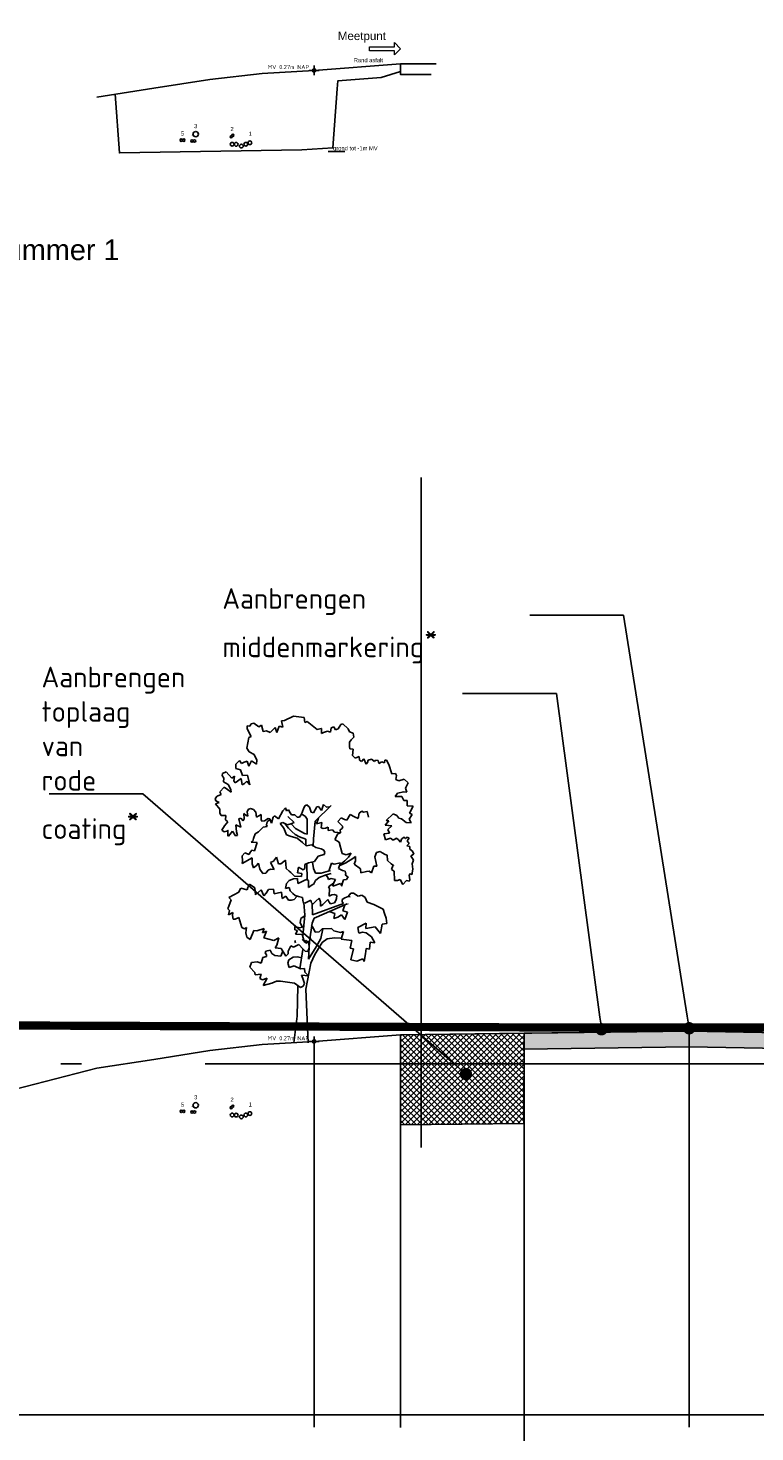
# Model space of a CAD drawing. Extents: x 102676 to 106538, y 417474 to 420545.
# Tile 52 of 112: x 104356 to 104365, y 418394 to 418411. Entities that reach past the tile are written whole.
import ezdxf
from ezdxf import colors
from ezdxf.entities.mleader import LeaderData, LeaderLine
from ezdxf.enums import TextEntityAlignment as Align
from ezdxf.lldxf.tags import DXFTag
from ezdxf.math import Vec2, Vec3

# ---------------------------------------------------------------- set-up
doc = ezdxf.new("R2010")
doc.units = 0
for name, pattern in [('AL-NAP_LIJN', [15.25, 12, -1.5, 0.25, -1.5]), ('DGN Style 2', [10.029034, 6.01742, -4.011614]), ('DGN Style 3', [14.040647, 10.029034, -4.011614])]:
    doc.linetypes.add(name, pattern=pattern)
doc.layers.get('0').update_dxf_attribs({"lineweight": 25})
for name, color, linetype, lineweight in [('00-Aslijn', 5, 'DGN Style 3', 25), ('00_ARCEER1', 1, 'Continuous', 25), ('B-WE-GW-GRONDWERKLIJN_KRUIN-G', 90, 'Continuous', 25), ('B-WE-KL-DATA-G', 90, 'KL-DATA-N', 25), ('N-WE-GW-CUNET-WERK-A', 92, 'Continuous', 25), ('N-WE-VH-VERHARDING_ASFALT-GD', 252, 'Continuous', 25), ('X-XX-AL-NAP-G', 7, 'AL-NAP_LIJN', 25), ('X-XX-AL-PROFIELBALK-G', 7, 'Continuous', 25), ('X-XX-AL-VERWIJZING_DOORSNEDE-M_OUD', 7, 'Continuous', 25)]:
    doc.layers.add(name, color=color, linetype=linetype, lineweight=lineweight)
doc.layers.add('00_HULP', color=252, linetype='Continuous', lineweight=25, plot=False)
doc.styles.add('NLCS-ISO-ANNOTATIEF-T25', font='NLCS-ISO.ttf', dxfattribs={"height": 2.5})
doc.styles.get("Standard").update_dxf_attribs({"font": 'arial.ttf'})
tags = doc.linetypes.add('KL-DATA-N', pattern='A,4,-1,[101,NLCS.shx,S=0.5,R=0,X=0,Y=0],-1,4,-1,["D",Standard,S=1,R=0,X=-0.25,Y=-0.5],-1.5', length=12.5).pattern_tags.tags
tags[18] = DXFTag(74, 10)

# ---------------------------------------------------------------- blocks, each defined once
blk = doc.blocks.new('*U56')
at = {"color": 0, "linetype": 'ByBlock', "flags": 128}
blk.add_lwpolyline([(0, 0), (10, 0)], dxfattribs=at)
at = {"linetype": 'Continuous'}
blk.add_attdef('NAP', text='', height=2.5, dxfattribs=at).set_placement((3, 0), align=Align.BOTTOM_RIGHT)
blk = doc.blocks.new('GLASVEZEL')
at = {"color": 0, "linetype": 'ByBlock'}
blk.add_circle((0, -0.5), 0.5, dxfattribs=at)
blk = doc.blocks.new('ID')
at = {"color": 0, "linetype": 'ByBlock'}
blk.add_attdef('ID', text='', height=50, dxfattribs=at).set_placement((0, 25), align=Align.BOTTOM_CENTER)
blk = doc.blocks.new('*U55')
at = {"color": 1, "linetype": 'Continuous', "lineweight": 0, "ltscale": 20, "const_width": 0.4, "flags": 128}
blk.add_lwpolyline([(0, -372), (0, 250)], dxfattribs=at)
at = {"layer": '00_ARCEER1', "linetype": 'Continuous', "lineweight": 0, "ltscale": 20, "flags": 128}
blk.add_lwpolyline([(-75, 25), (-75, 75), (-75, 75), (0, 0), (0, 0), (-75, -75), (-75, -75), (-75, -25), (-375, -25), (-375, 25)], close=True, dxfattribs=at)
at = {"linetype": 'Continuous', "lineweight": 0, "ltscale": 20, "insert": (-760, 205), "char_height": 100, "attachment_point": 1}
blk.add_mtext_dynamic_manual_height_columns('{\\C1;Meetpunt}', width=727.09, gutter_width=1250, heights=[0], dxfattribs=at)
blk = doc.blocks.new('*U77')
at = {"linetype": 'Continuous', "flags": 128}
for points in [[(-3, 0), (3, 0)], [(0, -3), (0, 3)]]:
    blk.add_lwpolyline(points, dxfattribs=at)
at = {"linetype": 'Continuous', "const_width": 1, "flags": 128}
for points in [[(-0.5, 0, 0.414214), (0, -0.5)], [(0.5, 0, 0.414214), (0, 0.5)]]:
    blk.add_lwpolyline(points, format="xyb", dxfattribs=at)
at = {"linetype": 'Continuous'}
blk.add_circle((0, 0), 1, dxfattribs=at)
at = {"linetype": 'Continuous', "style": 'NLCS-ISO-ANNOTATIEF-T25'}
blk.add_attdef('MVNAP', text='', height=0.375, dxfattribs=at).set_placement((-3, 0), align=Align.BOTTOM_RIGHT)
blk = doc.blocks.new('E8')
at = {"color": 8}
for p, q in [((22.635, 25), (22.6, 24.999)), ((22.6, 24.999), (22.614, 24.923)), ((22.744, 25.055), (22.635, 25)), ((22.873, 25.037), (22.744, 25.055)), ((22.879, 24.979), (22.873, 25.037)), ((22.911, 24.99), (22.879, 24.979)), ((23.029, 24.891), (22.911, 24.99)), ((22.182, 24.938), (22.181, 24.902)), ((22.181, 24.902), (22.232, 24.808)), ((22.217, 24.934), (22.182, 24.938)), ((22.232, 24.962), (22.217, 24.934)), ((22.262, 24.968), (22.232, 24.962)), ((22.324, 24.924), (22.262, 24.968)), ((22.355, 24.944), (22.324, 24.924)), ((22.376, 24.87), (22.355, 24.944)), ((22.417, 24.875), (22.376, 24.87)), ((22.46, 24.856), (22.417, 24.875)), ((22.52, 24.917), (22.46, 24.856)), ((22.543, 24.858), (22.52, 24.917)), ((22.57, 24.935), (22.543, 24.858)), ((22.614, 24.923), (22.57, 24.935)), ((23.08, 24.906), (23.029, 24.891)), ((23.081, 24.904), (23.08, 24.906)), ((23.082, 24.845), (23.081, 24.904)), ((23.108, 24.857), (23.082, 24.845)), ((23.156, 24.874), (23.108, 24.857)), ((23.191, 24.86), (23.156, 24.874)), ((23.201, 24.914), (23.191, 24.86)), ((23.232, 24.924), (23.201, 24.914)), ((23.252, 24.89), (23.232, 24.924)), ((23.283, 24.9), (23.252, 24.89)), ((23.318, 24.952), (23.283, 24.9)), ((23.339, 24.962), (23.318, 24.952)), ((23.405, 24.899), (23.339, 24.962)), ((23.422, 24.865), (23.405, 24.899)), ((23.466, 24.847), (23.422, 24.865)), ((23.473, 24.8), (23.466, 24.847)), ((22.204, 24.797), (22.178, 24.667)), ((22.178, 24.667), (22.207, 24.624)), ((22.232, 24.808), (22.204, 24.797)), ((23.42, 24.687), (23.423, 24.738)), ((23.426, 24.657), (23.42, 24.687)), ((23.423, 24.738), (23.44, 24.767)), ((23.465, 24.654), (23.426, 24.657)), ((23.44, 24.767), (23.473, 24.8)), ((23.456, 24.576), (23.465, 24.654)), ((22.092, 24.516), (22.044, 24.473)), ((22.116, 24.482), (22.092, 24.516)), ((22.147, 24.499), (22.116, 24.482)), ((22.183, 24.508), (22.147, 24.499)), ((22.202, 24.45), (22.183, 24.508)), ((22.236, 24.515), (22.202, 24.45)), ((22.207, 24.624), (22.267, 24.59)), ((22.297, 24.473), (22.236, 24.515)), ((22.267, 24.59), (22.299, 24.521)), ((22.299, 24.521), (22.297, 24.473)), ((23.489, 24.545), (23.456, 24.576)), ((23.54, 24.564), (23.489, 24.545)), ((23.543, 24.522), (23.54, 24.564)), ((23.568, 24.507), (23.543, 24.522)), ((23.597, 24.539), (23.568, 24.507)), ((23.625, 24.472), (23.597, 24.539)), ((23.638, 24.493), (23.625, 24.472)), ((23.648, 24.522), (23.638, 24.493)), ((23.687, 24.532), (23.648, 24.522)), ((23.724, 24.506), (23.687, 24.532)), ((23.738, 24.521), (23.724, 24.506)), ((23.768, 24.517), (23.738, 24.521)), ((23.776, 24.48), (23.768, 24.517)), ((23.812, 24.501), (23.776, 24.48)), ((23.847, 24.488), (23.812, 24.501)), ((23.849, 24.521), (23.847, 24.488)), ((23.871, 24.523), (23.849, 24.521)), ((23.896, 24.467), (23.871, 24.523)), ((21.884, 24.36), (21.882, 24.334)), ((21.882, 24.334), (21.902, 24.305)), ((21.93, 24.38), (21.884, 24.36)), ((21.997, 24.302), (21.93, 24.38)), ((22.03, 24.327), (21.997, 24.302)), ((22.02, 24.273), (22.03, 24.327)), ((22.044, 24.473), (22.044, 24.419)), ((22.044, 24.419), (22.104, 24.405)), ((22.104, 24.405), (22.128, 24.334)), ((22.128, 24.334), (22.186, 24.339)), ((22.186, 24.339), (22.217, 24.222)), ((23.936, 24.355), (23.896, 24.467)), ((23.979, 24.362), (23.936, 24.355)), ((23.992, 24.335), (23.979, 24.362)), ((23.984, 24.286), (23.992, 24.335)), ((21.906, 24.193), (21.854, 24.136)), ((21.902, 24.305), (21.898, 24.259)), ((21.898, 24.259), (21.954, 24.225)), ((21.944, 24.167), (21.906, 24.193)), ((21.989, 24.135), (21.944, 24.167)), ((21.954, 24.225), (21.985, 24.168)), ((21.985, 24.168), (21.989, 24.135)), ((22.039, 24.246), (22.02, 24.273)), ((22.11, 24.301), (22.039, 24.246)), ((22.124, 24.221), (22.11, 24.301)), ((22.152, 24.237), (22.124, 24.221)), ((22.18, 24.266), (22.152, 24.237)), ((22.217, 24.222), (22.18, 24.266)), ((24.019, 24.271), (23.984, 24.286)), ((24.085, 24.292), (24.019, 24.271)), ((24.13, 24.245), (24.085, 24.292)), ((24.101, 24.181), (24.13, 24.245)), ((24.114, 24.135), (24.101, 24.181)), ((21.818, 24.086), (21.795, 24.057)), ((21.795, 24.057), (21.803, 24.028)), ((21.845, 24.008), (21.8, 23.991)), ((21.8, 23.991), (21.854, 23.929)), ((21.803, 24.028), (21.845, 24.008)), ((21.869, 24.104), (21.818, 24.086)), ((21.854, 24.136), (21.869, 24.104)), ((22.881, 23.969), (22.905, 23.982)), ((22.905, 23.982), (22.936, 23.953)), ((23.007, 23.782), (23.2, 23.974)), ((23.081, 23.91), (23.105, 23.985)), ((23.105, 23.985), (23.143, 23.954)), ((23.976, 24.082), (24.002, 24.122)), ((24.054, 24.082), (23.976, 24.082)), ((24.002, 24.122), (24.079, 24.136)), ((24.078, 24.033), (24.054, 24.082)), ((24.12, 24.035), (24.078, 24.033)), ((24.079, 24.136), (24.114, 24.135)), ((24.12, 23.969), (24.12, 24.035)), ((21.854, 23.929), (21.852, 23.878)), ((21.852, 23.878), (21.867, 23.85)), ((21.867, 23.85), (21.925, 23.851)), ((21.925, 23.851), (21.921, 23.797)), ((22.083, 23.81), (22.106, 23.818)), ((22.107, 23.712), (22.083, 23.81)), ((22.106, 23.818), (22.136, 23.787)), ((22.136, 23.787), (22.146, 23.81)), ((22.146, 23.81), (22.141, 23.875)), ((22.141, 23.875), (22.172, 23.85)), ((22.172, 23.85), (22.191, 23.842)), ((22.184, 23.897), (22.195, 23.926)), ((22.191, 23.842), (22.184, 23.897)), ((22.195, 23.926), (22.224, 23.935)), ((22.224, 23.935), (22.258, 23.923)), ((22.258, 23.923), (22.286, 23.89)), ((22.286, 23.89), (22.294, 23.833)), ((22.294, 23.833), (22.351, 23.862)), ((22.351, 23.862), (22.351, 23.802)), ((22.351, 23.802), (22.36, 23.784)), ((22.393, 23.786), (22.436, 23.817)), ((22.453, 23.8), (22.426, 23.775)), ((22.436, 23.817), (22.458, 23.812)), ((22.458, 23.812), (22.479, 23.759)), ((22.479, 23.759), (22.499, 23.83)), ((22.499, 23.83), (22.515, 23.847)), ((22.515, 23.847), (22.562, 23.812)), ((22.562, 23.812), (22.615, 23.908)), ((22.615, 23.908), (22.646, 23.946)), ((22.646, 23.946), (22.659, 23.909)), ((22.659, 23.909), (22.682, 23.921)), ((22.753, 23.765), (22.677, 23.841)), ((22.682, 23.921), (22.705, 23.885)), ((22.705, 23.885), (22.718, 23.861)), ((22.718, 23.861), (22.759, 23.861)), ((22.759, 23.861), (22.79, 23.83)), ((22.79, 23.83), (22.815, 23.832)), ((22.815, 23.832), (22.842, 23.868)), ((22.842, 23.868), (22.864, 23.931)), ((22.847, 23.864), (22.885, 23.844)), ((22.864, 23.931), (22.881, 23.969)), ((22.885, 23.844), (22.91, 23.806)), ((22.91, 23.806), (22.908, 23.627)), ((22.936, 23.953), (22.959, 23.893)), ((22.959, 23.893), (22.985, 23.884)), ((22.985, 23.884), (23.005, 23.919)), ((23.005, 23.919), (23.025, 23.957)), ((23.045, 23.819), (23.022, 23.751)), ((23.025, 23.957), (23.046, 23.961)), ((23.046, 23.961), (23.081, 23.91)), ((23.143, 23.954), (23.18, 23.957)), ((23.281, 23.78), (23.322, 23.822)), ((23.322, 23.822), (23.362, 23.805)), ((23.362, 23.805), (23.391, 23.794)), ((23.391, 23.794), (23.43, 23.862)), ((23.43, 23.862), (23.481, 23.836)), ((23.481, 23.836), (23.525, 23.816)), ((23.525, 23.816), (23.54, 23.881)), ((23.54, 23.881), (23.57, 23.903)), ((23.57, 23.903), (23.593, 23.893)), ((23.593, 23.893), (23.634, 23.901)), ((23.634, 23.901), (23.651, 23.833)), ((23.865, 23.791), (23.951, 23.873)), ((23.951, 23.873), (23.951, 23.873)), ((23.951, 23.873), (23.993, 23.852)), ((23.993, 23.852), (24.019, 23.82)), ((24.019, 23.82), (24.052, 23.811)), ((24.052, 23.811), (24.106, 23.765)), ((24.192, 23.965), (24.12, 23.969)), ((24.142, 23.807), (24.179, 23.863)), ((24.167, 23.762), (24.142, 23.807)), ((24.147, 23.879), (24.192, 23.965)), ((24.18, 23.862), (24.147, 23.879)), ((24.179, 23.863), (24.18, 23.862)), ((21.91, 23.725), (21.878, 23.672)), ((21.878, 23.672), (21.906, 23.652)), ((21.906, 23.652), (21.935, 23.662)), ((21.948, 23.775), (21.91, 23.725)), ((21.921, 23.797), (21.948, 23.775)), ((21.935, 23.662), (21.951, 23.671)), ((21.95, 23.672), (21.948, 23.606)), ((21.951, 23.671), (21.95, 23.672)), ((21.958, 23.603), (22.005, 23.662)), ((22.005, 23.662), (22.041, 23.607)), ((22.055, 23.652), (22.045, 23.739)), ((22.045, 23.739), (22.107, 23.712)), ((22.064, 23.609), (22.055, 23.652)), ((22.319, 23.652), (22.279, 23.628)), ((22.334, 23.667), (22.319, 23.652)), ((22.375, 23.711), (22.334, 23.667)), ((22.36, 23.784), (22.393, 23.786)), ((22.424, 23.719), (22.375, 23.711)), ((22.426, 23.775), (22.419, 23.74)), ((22.419, 23.74), (22.424, 23.719)), ((22.582, 23.755), (22.616, 23.768)), ((22.625, 23.699), (22.582, 23.755)), ((22.616, 23.768), (22.67, 23.737)), ((22.66, 23.618), (22.625, 23.699)), ((22.638, 23.753), (22.682, 23.699)), ((22.67, 23.737), (22.712, 23.749)), ((22.682, 23.699), (22.723, 23.656)), ((22.712, 23.749), (22.753, 23.765)), ((22.767, 23.692), (22.715, 23.75)), ((22.723, 23.656), (22.766, 23.622)), ((22.876, 23.633), (22.767, 23.692)), ((22.908, 23.627), (22.876, 23.633)), ((22.986, 23.568), (23.007, 23.782)), ((23.022, 23.751), (23.088, 23.768)), ((23.088, 23.768), (23.078, 23.704)), ((23.078, 23.704), (23.078, 23.702)), ((23.078, 23.702), (23.103, 23.694)), ((23.103, 23.694), (23.13, 23.697)), ((23.13, 23.697), (23.163, 23.711)), ((23.163, 23.711), (23.165, 23.668)), ((23.165, 23.668), (23.217, 23.679)), ((23.217, 23.679), (23.239, 23.651)), ((23.239, 23.651), (23.282, 23.646)), ((23.303, 23.754), (23.281, 23.78)), ((23.282, 23.646), (23.312, 23.642)), ((23.282, 23.629), (23.312, 23.642)), ((23.339, 23.72), (23.303, 23.754)), ((23.308, 23.676), (23.334, 23.694)), ((23.312, 23.642), (23.308, 23.676)), ((23.334, 23.694), (23.339, 23.72)), ((23.838, 23.628), (23.906, 23.639)), ((23.855, 23.735), (23.896, 23.786)), ((23.933, 23.727), (23.855, 23.735)), ((23.896, 23.786), (23.865, 23.791)), ((23.884, 23.683), (23.933, 23.727)), ((23.906, 23.639), (23.884, 23.683)), ((24.106, 23.765), (24.167, 23.762)), ((21.948, 23.606), (21.958, 23.603)), ((22.041, 23.607), (22.064, 23.609)), ((22.252, 23.54), (22.232, 23.527)), ((22.232, 23.527), (22.305, 23.525)), ((22.26, 23.573), (22.252, 23.54)), ((22.279, 23.628), (22.26, 23.573)), ((22.305, 23.525), (22.272, 23.425)), ((22.717, 23.597), (22.66, 23.618)), ((22.788, 23.575), (22.717, 23.597)), ((22.766, 23.622), (22.818, 23.593)), ((22.788, 23.575), (22.853, 23.523)), ((22.817, 23.594), (22.895, 23.565)), ((22.853, 23.523), (22.899, 23.484)), ((22.895, 23.565), (22.895, 23.491)), ((22.899, 23.484), (22.965, 23.495)), ((22.965, 23.495), (23.015, 23.462)), ((22.983, 23.477), (22.986, 23.568)), ((23.077, 23.448), (23.015, 23.462)), ((23.244, 23.562), (23.282, 23.629)), ((23.296, 23.527), (23.244, 23.562)), ((23.332, 23.392), (23.296, 23.527)), ((23.856, 23.556), (23.838, 23.628)), ((23.916, 23.577), (23.856, 23.556)), ((23.949, 23.554), (23.916, 23.577)), ((23.992, 23.576), (23.949, 23.554)), ((24.013, 23.555), (23.992, 23.576)), ((24.037, 23.53), (24.013, 23.555)), ((24.05, 23.564), (24.037, 23.53)), ((24.08, 23.59), (24.05, 23.564)), ((24.1, 23.571), (24.08, 23.59)), ((24.118, 23.588), (24.1, 23.571)), ((24.117, 23.486), (24.143, 23.512)), ((24.151, 23.478), (24.117, 23.486)), ((24.145, 23.576), (24.118, 23.588)), ((24.119, 23.543), (24.145, 23.576)), ((24.143, 23.512), (24.119, 23.543)), ((24.152, 23.442), (24.151, 23.478)), ((22.156, 23.399), (22.123, 23.362)), ((22.123, 23.362), (22.125, 23.301)), ((22.123, 23.27), (22.245, 23.34)), ((22.125, 23.301), (22.123, 23.27)), ((22.206, 23.378), (22.156, 23.399)), ((22.214, 23.4), (22.206, 23.378)), ((22.24, 23.431), (22.214, 23.4)), ((22.272, 23.425), (22.24, 23.431)), ((22.245, 23.34), (22.242, 23.265)), ((22.465, 23.284), (22.501, 23.297)), ((22.501, 23.297), (22.538, 23.347)), ((22.538, 23.347), (22.562, 23.266)), ((22.59, 23.268), (22.628, 23.295)), ((22.628, 23.295), (22.646, 23.31)), ((22.628, 23.295), (22.628, 23.295)), ((22.646, 23.31), (22.655, 23.214)), ((22.927, 23.277), (23, 23.295)), ((23, 23.295), (23.044, 23.357)), ((23.044, 23.357), (23.116, 23.38)), ((23.109, 23.432), (23.077, 23.448)), ((23.123, 23.405), (23.109, 23.432)), ((23.116, 23.38), (23.123, 23.405)), ((23.304, 23.255), (23.366, 23.304)), ((23.381, 23.375), (23.332, 23.392)), ((23.366, 23.304), (23.411, 23.346)), ((23.376, 23.28), (23.462, 23.329)), ((23.442, 23.396), (23.381, 23.375)), ((23.411, 23.346), (23.442, 23.396)), ((23.462, 23.329), (23.494, 23.356)), ((23.496, 23.302), (23.478, 23.262)), ((23.494, 23.356), (23.496, 23.302)), ((23.727, 23.352), (23.75, 23.404)), ((23.751, 23.239), (23.727, 23.352)), ((23.75, 23.404), (23.792, 23.416)), ((23.792, 23.416), (23.819, 23.398)), ((23.819, 23.398), (23.855, 23.379)), ((23.855, 23.379), (23.878, 23.372)), ((23.878, 23.372), (23.88, 23.306)), ((23.88, 23.306), (23.927, 23.267)), ((24.184, 23.421), (24.152, 23.442)), ((24.163, 23.365), (24.201, 23.383)), ((24.198, 23.309), (24.163, 23.365)), ((24.179, 23.267), (24.198, 23.309)), ((24.201, 23.383), (24.184, 23.421)), ((22.242, 23.265), (22.259, 23.218)), ((22.259, 23.218), (22.29, 23.241)), ((22.29, 23.241), (22.32, 23.276)), ((22.32, 23.276), (22.335, 23.202)), ((22.335, 23.202), (22.371, 23.15)), ((22.371, 23.15), (22.407, 23.154)), ((22.407, 23.154), (22.437, 23.191)), ((22.437, 23.191), (22.464, 23.203)), ((22.464, 23.203), (22.511, 23.196)), ((22.511, 23.196), (22.465, 23.284)), ((22.562, 23.266), (22.59, 23.268)), ((22.655, 23.214), (22.657, 23.211)), ((22.657, 23.211), (22.692, 23.177)), ((22.692, 23.177), (22.712, 23.161)), ((22.712, 23.161), (22.755, 23.117)), ((22.792, 23.156), (22.806, 23.226)), ((22.845, 23.151), (22.792, 23.156)), ((22.806, 23.226), (22.861, 23.195)), ((22.84, 23.114), (22.845, 23.151)), ((22.861, 23.195), (22.879, 23.21)), ((22.879, 23.21), (22.883, 23.258)), ((22.883, 23.258), (22.927, 23.277)), ((22.904, 23.271), (22.908, 23.073)), ((22.986, 23.211), (22.974, 23.288)), ((23.01, 23.153), (22.986, 23.211)), ((23.079, 23.152), (23.01, 23.153)), ((23.141, 23.131), (23.054, 23.1)), ((23.192, 23.186), (23.079, 23.152)), ((23.158, 23.099), (23.139, 23.13)), ((23.201, 23.15), (23.141, 23.131)), ((23.17, 23.179), (23.205, 23.276)), ((23.205, 23.276), (23.238, 23.262)), ((23.238, 23.262), (23.313, 23.28)), ((23.313, 23.28), (23.288, 23.209)), ((23.288, 23.209), (23.336, 23.186)), ((23.296, 23.242), (23.376, 23.28)), ((23.336, 23.186), (23.371, 23.178)), ((23.379, 23.146), (23.37, 23.132)), ((23.37, 23.132), (23.406, 23.106)), ((23.371, 23.178), (23.379, 23.146)), ((23.478, 23.262), (23.553, 23.205)), ((23.553, 23.205), (23.557, 23.157)), ((23.557, 23.157), (23.628, 23.174)), ((23.628, 23.174), (23.659, 23.179)), ((23.659, 23.179), (23.688, 23.157)), ((23.688, 23.157), (23.717, 23.239)), ((23.717, 23.239), (23.751, 23.239)), ((23.927, 23.267), (23.955, 23.246)), ((23.945, 23.243), (23.93, 23.199)), ((23.93, 23.199), (23.962, 23.178)), ((23.954, 23.248), (23.945, 23.243)), ((23.955, 23.246), (23.954, 23.248)), ((23.962, 23.178), (23.965, 23.066)), ((24.145, 23.127), (24.159, 23.148)), ((24.153, 23.073), (24.145, 23.127)), ((24.159, 23.148), (24.175, 23.134)), ((24.175, 23.134), (24.189, 23.202)), ((24.189, 23.202), (24.179, 23.267)), ((22.108, 22.971), (22.086, 22.936)), ((22.183, 22.951), (22.108, 22.971)), ((22.19, 22.978), (22.183, 22.951)), ((22.213, 23.018), (22.19, 22.978)), ((22.277, 22.977), (22.213, 23.018)), ((22.282, 22.89), (22.277, 22.977)), ((22.351, 22.952), (22.282, 22.89)), ((22.385, 22.88), (22.351, 22.952)), ((22.443, 22.954), (22.412, 22.909)), ((22.5, 22.958), (22.443, 22.954)), ((22.511, 22.902), (22.5, 22.958)), ((22.66, 23.029), (22.647, 22.968)), ((22.647, 22.968), (22.693, 22.981)), ((22.691, 23.064), (22.66, 23.029)), ((22.744, 23.086), (22.691, 23.064)), ((22.693, 22.981), (22.705, 22.941)), ((22.794, 23.088), (22.744, 23.086)), ((22.755, 23.117), (22.84, 23.114)), ((22.795, 23.026), (22.794, 23.088)), ((22.824, 23.042), (22.795, 23.026)), ((22.873, 23.065), (22.824, 23.042)), ((22.873, 23.065), (22.903, 23.075)), ((22.903, 23.075), (22.924, 23.065)), ((22.924, 23.065), (22.927, 22.98)), ((22.927, 22.98), (22.968, 23.013)), ((22.968, 23.013), (22.999, 23.03)), ((23.011, 23.065), (22.988, 23.024)), ((23.054, 23.1), (23.011, 23.065)), ((23.169, 23.077), (23.158, 23.099)), ((23.167, 22.987), (23.227, 23.034)), ((23.18, 22.968), (23.167, 22.987)), ((23.199, 23.088), (23.169, 23.077)), ((23.177, 22.875), (23.18, 22.968)), ((23.253, 23.078), (23.199, 23.088)), ((23.218, 22.997), (23.227, 23.034)), ((23.313, 23.028), (23.218, 22.997)), ((23.227, 23.034), (23.253, 23.078)), ((23.33, 22.996), (23.313, 23.028)), ((23.334, 23.025), (23.33, 22.996)), ((23.351, 23.072), (23.334, 23.025)), ((23.385, 23.076), (23.351, 23.072)), ((23.406, 23.107), (23.385, 23.076)), ((23.965, 23.066), (24.002, 23.064)), ((24.002, 23.064), (24.036, 23.075)), ((24.036, 23.075), (24.069, 23.015)), ((24.069, 23.015), (24.112, 23.066)), ((24.112, 23.066), (24.143, 23.055)), ((24.143, 23.055), (24.153, 23.073)), ((21.989, 22.83), (21.947, 22.72)), ((22.083, 22.924), (21.961, 22.859)), ((21.961, 22.859), (21.989, 22.83)), ((22.086, 22.936), (22.083, 22.924)), ((22.412, 22.909), (22.385, 22.88)), ((22.6, 22.924), (22.511, 22.902)), ((22.607, 22.845), (22.6, 22.924)), ((22.653, 22.876), (22.607, 22.845)), ((22.683, 22.828), (22.653, 22.876)), ((22.721, 22.825), (22.683, 22.828)), ((22.705, 22.941), (22.736, 22.908)), ((22.721, 22.825), (22.752, 22.834)), ((22.736, 22.908), (22.765, 22.884)), ((22.752, 22.834), (22.786, 22.871)), ((22.765, 22.884), (22.803, 22.872)), ((22.803, 22.872), (22.851, 22.859)), ((22.851, 22.859), (22.857, 22.83)), ((22.857, 22.83), (22.859, 22.799)), ((22.859, 22.799), (22.882, 22.79)), ((22.868, 22.796), (22.883, 22.644)), ((22.882, 22.79), (22.913, 22.807)), ((22.913, 22.807), (22.953, 22.828)), ((22.953, 22.828), (22.963, 22.793)), ((22.963, 22.793), (22.978, 22.779)), ((22.974, 22.649), (22.968, 22.79)), ((23.35, 22.787), (22.974, 22.649)), ((22.978, 22.779), (23.013, 22.816)), ((22.993, 22.607), (23.393, 22.78)), ((23.013, 22.816), (23.053, 22.852)), ((23.053, 22.852), (23.069, 22.807)), ((23.069, 22.807), (23.069, 22.776)), ((23.1, 22.772), (23.142, 22.819)), ((23.142, 22.819), (23.161, 22.833)), ((23.161, 22.833), (23.177, 22.801)), ((23.206, 22.89), (23.177, 22.875)), ((23.177, 22.801), (23.193, 22.781)), ((23.193, 22.781), (23.239, 22.794)), ((23.241, 22.895), (23.206, 22.89)), ((23.239, 22.794), (23.257, 22.824)), ((23.268, 22.884), (23.241, 22.895)), ((23.257, 22.824), (23.264, 22.848)), ((23.264, 22.848), (23.268, 22.884)), ((23.334, 22.836), (23.333, 22.803)), ((23.366, 22.855), (23.334, 22.836)), ((23.335, 22.801), (23.35, 22.787)), ((23.404, 22.872), (23.366, 22.855)), ((23.404, 22.783), (23.403, 22.783)), ((23.404, 22.872), (23.436, 22.91)), ((23.429, 22.867), (23.404, 22.872)), ((23.436, 22.91), (23.469, 22.91)), ((23.469, 22.91), (23.525, 22.874)), ((23.525, 22.874), (23.569, 22.888)), ((23.569, 22.888), (23.611, 22.859)), ((23.611, 22.859), (23.634, 22.801)), ((23.634, 22.801), (23.715, 22.772)), ((21.947, 22.72), (21.97, 22.703)), ((21.97, 22.703), (21.959, 22.647)), ((21.959, 22.647), (22.009, 22.677)), ((22.009, 22.677), (22.006, 22.641)), ((22.006, 22.641), (22.015, 22.595)), ((22.036, 22.595), (22.082, 22.616)), ((22.082, 22.616), (22.12, 22.494)), ((22.832, 22.606), (22.859, 22.626)), ((22.883, 22.644), (22.858, 22.396)), ((22.859, 22.626), (22.88, 22.636)), ((23.069, 22.776), (23.071, 22.752)), ((23.071, 22.752), (23.1, 22.772)), ((23.243, 22.663), (23.188, 22.685)), ((23.233, 22.605), (23.243, 22.663)), ((23.281, 22.621), (23.233, 22.605)), ((23.323, 22.65), (23.281, 22.621)), ((23.366, 22.594), (23.323, 22.65)), ((23.367, 22.769), (23.339, 22.699)), ((23.339, 22.699), (23.399, 22.681)), ((23.399, 22.681), (23.366, 22.594)), ((23.772, 22.747), (23.715, 22.772)), ((23.829, 22.719), (23.772, 22.747)), ((23.847, 22.664), (23.829, 22.719)), ((23.867, 22.61), (23.847, 22.664)), ((23.874, 22.544), (23.867, 22.61)), ((22.015, 22.595), (22.036, 22.595)), ((22.12, 22.494), (22.15, 22.479)), ((22.15, 22.479), (22.176, 22.496)), ((22.176, 22.496), (22.167, 22.432)), ((22.219, 22.351), (22.262, 22.458)), ((22.262, 22.458), (22.299, 22.456)), ((22.299, 22.456), (22.39, 22.484)), ((22.39, 22.484), (22.368, 22.431)), ((22.368, 22.431), (22.415, 22.451)), ((22.415, 22.451), (22.384, 22.371)), ((22.39, 22.484), (22.39, 22.484)), ((22.76, 22.468), (22.758, 22.508)), ((22.758, 22.508), (22.812, 22.49)), ((22.793, 22.459), (22.76, 22.468)), ((22.769, 22.413), (22.793, 22.459)), ((22.812, 22.49), (22.854, 22.5)), ((22.826, 22.55), (22.832, 22.606)), ((22.854, 22.5), (22.826, 22.55)), ((22.938, 22.325), (22.97, 22.547)), ((22.981, 22.493), (22.963, 22.519)), ((22.97, 22.547), (22.993, 22.607)), ((23.005, 22.44), (22.981, 22.493)), ((23.054, 22.444), (23.005, 22.44)), ((23.089, 22.478), (23.054, 22.444)), ((23.097, 22.478), (23.073, 22.361)), ((23.203, 22.484), (23.089, 22.478)), ((23.232, 22.456), (23.203, 22.484)), ((23.312, 22.433), (23.232, 22.456)), ((23.351, 22.448), (23.312, 22.433)), ((23.351, 22.448), (23.322, 22.354)), ((23.521, 22.497), (23.622, 22.548)), ((23.533, 22.426), (23.521, 22.497)), ((23.581, 22.44), (23.533, 22.426)), ((23.625, 22.431), (23.581, 22.44)), ((23.622, 22.548), (23.619, 22.485)), ((23.619, 22.485), (23.733, 22.505)), ((23.733, 22.505), (23.795, 22.421)), ((23.795, 22.421), (23.818, 22.537)), ((23.818, 22.537), (23.874, 22.544)), ((22.167, 22.432), (22.167, 22.432)), ((22.167, 22.432), (22.178, 22.378)), ((22.178, 22.378), (22.219, 22.351)), ((22.384, 22.371), (22.505, 22.338)), ((22.505, 22.338), (22.568, 22.372)), ((22.541, 22.283), (22.521, 22.248)), ((22.568, 22.372), (22.541, 22.283)), ((22.678, 22.207), (22.713, 22.272)), ((22.713, 22.272), (22.742, 22.258)), ((22.742, 22.258), (22.81, 22.29)), ((22.767, 22.309), (22.758, 22.339)), ((22.848, 22.412), (22.769, 22.413)), ((22.81, 22.29), (22.856, 22.237)), ((22.872, 22.329), (22.848, 22.412)), ((22.874, 22.327), (22.848, 22.348)), ((22.895, 22.336), (22.872, 22.329)), ((22.872, 22.329), (22.872, 22.329)), ((22.903, 22.306), (22.874, 22.327)), ((22.928, 22.309), (22.895, 22.336)), ((22.921, 22.32), (22.903, 22.306)), ((22.959, 22.361), (22.921, 22.32)), ((22.926, 22.111), (22.938, 22.325)), ((22.932, 22.247), (22.928, 22.309)), ((23.003, 22.168), (23.09, 22.312)), ((23.073, 22.361), (23.02, 22.263)), ((23.09, 22.312), (23.151, 22.358)), ((23.151, 22.358), (23.241, 22.372)), ((23.241, 22.372), (23.326, 22.367)), ((23.322, 22.354), (23.451, 22.336)), ((23.451, 22.336), (23.428, 22.244)), ((23.687, 22.382), (23.625, 22.431)), ((23.662, 22.234), (23.672, 22.319)), ((23.672, 22.319), (23.73, 22.31)), ((23.73, 22.31), (23.687, 22.382)), ((22.374, 22.131), (22.354, 22.064)), ((22.417, 22.143), (22.374, 22.131)), ((22.407, 22.209), (22.399, 22.19)), ((22.399, 22.19), (22.417, 22.166)), ((22.463, 22.219), (22.407, 22.209)), ((22.417, 22.166), (22.417, 22.143)), ((22.481, 22.181), (22.463, 22.219)), ((22.519, 22.157), (22.481, 22.181)), ((22.589, 22.15), (22.519, 22.157)), ((22.521, 22.248), (22.595, 22.241)), ((22.614, 22.209), (22.589, 22.15)), ((22.595, 22.241), (22.652, 22.147)), ((22.652, 22.147), (22.678, 22.175)), ((22.676, 22.064), (22.689, 22.104)), ((22.678, 22.175), (22.678, 22.207)), ((22.689, 22.104), (22.738, 22.134)), ((22.738, 22.134), (22.792, 22.139)), ((22.792, 22.139), (22.844, 22.126)), ((22.855, 22.228), (22.821, 21.996)), ((22.856, 22.237), (22.887, 22.208)), ((22.887, 22.208), (22.916, 22.203)), ((22.916, 22.203), (22.932, 22.247)), ((23.02, 22.263), (22.926, 22.111)), ((22.955, 22.062), (23.003, 22.168)), ((23.428, 22.244), (23.471, 22.236)), ((23.471, 22.236), (23.436, 22.105)), ((23.436, 22.105), (23.511, 22.088)), ((23.511, 22.088), (23.582, 22.114)), ((23.582, 22.114), (23.6, 22.085)), ((23.6, 22.085), (23.616, 22.177)), ((23.616, 22.177), (23.622, 22.24)), ((23.622, 22.24), (23.662, 22.234)), ((22.234, 22.071), (22.217, 22.015)), ((22.217, 22.015), (22.277, 21.95)), ((22.304, 22.08), (22.234, 22.071)), ((22.277, 21.95), (22.278, 21.924)), ((22.278, 21.924), (22.352, 21.932)), ((22.354, 22.064), (22.304, 22.08)), ((22.352, 21.932), (22.336, 21.878)), ((22.693, 22.011), (22.676, 22.064)), ((22.751, 22.033), (22.693, 22.011)), ((22.827, 21.994), (22.751, 22.033)), ((22.877, 21.997), (22.827, 21.994)), ((22.882, 21.956), (22.877, 21.997)), ((22.924, 21.909), (22.882, 21.956)), ((22.894, 21.748), (22.955, 22.062)), ((23.6, 22.085), (23.6, 22.085)), ((22.336, 21.878), (22.37, 21.862)), ((22.37, 21.862), (22.426, 21.88)), ((22.426, 21.88), (22.378, 21.793)), ((22.378, 21.793), (22.482, 21.823)), ((22.482, 21.823), (22.537, 21.844)), ((22.537, 21.844), (22.585, 21.844)), ((22.585, 21.844), (22.757, 21.82)), ((22.757, 21.82), (22.827, 21.768)), ((22.796, 21.783), (22.79, 21.421)), ((22.827, 21.768), (22.862, 21.783)), ((22.857, 21.879), (22.84, 21.918)), ((22.84, 21.918), (22.924, 21.909)), ((22.876, 21.817), (22.857, 21.879)), ((22.862, 21.783), (22.876, 21.817)), ((22.921, 21.1), (22.894, 21.748)), ((22.79, 21.421), (22.747, 21.1))]:
    blk.add_line(p, q, dxfattribs=at)
blk = doc.blocks.new('_Dot')
at = {"color": 0, "linetype": 'ByBlock', "lineweight": -2}
blk.add_line((-0.5, 0), (-1, 0), dxfattribs=at)
at = {"color": 0, "linetype": 'ByBlock', "const_width": 0.5}
blk.add_lwpolyline([(-0.25, 0, 1), (0.25, 0, 1)], format="xyb", close=True, dxfattribs=at)

msp = doc.modelspace()

# ---------------------------------------------------------------- hatches: boundary and pattern name
at = {"layer": 'N-WE-GW-CUNET-WERK-A', "transparency": 33554687}
h = msp.add_hatch(dxfattribs=at)
h.set_pattern_fill('AGW-WERK_ONTGRAVEN_AANVULLEN-SO', color=256, scale=0.1, pattern_type=2)
h.set_pattern_definition([(135, (-3e-11, -91.01938), (-0.0353553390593, -0.0353553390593), []), (45, (-3e-11, -91.01938), (-0.0353553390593, 0.0353553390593), [])])
h.paths.add_polyline_path([(104360.5275, 418398.316), (104362.0211, 418398.3349), (104362.0208, 418397.2448), (104360.5275, 418397.2256)])
at = {"layer": 'N-WE-VH-VERHARDING_ASFALT-GD', "transparency": 33554687}
h = msp.add_hatch(color=256, dxfattribs=at)
h.dxf.hatch_style = 1
h.paths.add_polyline_path([(104362.0208, 418398.1449), (104362.0211, 418398.3349), (104364.022, 418398.3602), (104366.0217, 418398.3232), (104366.0215, 418398.1333), (104364.0206, 418398.1702)])

# ---------------------------------------------------------------- linework, layer by layer
at = {"color": 3, "ltscale": 20, "flags": 128}
msp.add_lwpolyline([(104356.8501, 418409.6705), (104357.5411, 418409.7791), (104358.2188, 418409.8856), (104358.8498, 418409.9573), (104359.4807, 418409.9956), (104360.5275, 418410.0756)], dxfattribs=at)
at = {"color": 251, "ltscale": 20}
msp.add_lwpolyline([(104360.8972, 418409.9452), (104360.5275, 418409.9452), (104360.5275, 418410.0756), (104360.9576, 418410.0756)], dxfattribs=at)
at = {"color": 251, "ltscale": 20, "flags": 128}
msp.add_lwpolyline([(104359.7587, 418409.7706), (104359.7587, 418409.7706), (104359.7661, 418409.8674), (104360.2927, 418409.9076), (104360.5275, 418409.9799)], dxfattribs=at)
at = {"ltscale": 20, "flags": 128}
msp.add_lwpolyline([(104357.0731, 418409.7056), (104357.1229, 418408.9956), (104359.3326, 418409.0331), (104359.7083, 418409.0563), (104359.7587, 418409.7706)], dxfattribs=at)
at = {"layer": '00-Aslijn', "color": 1, "elevation": -0.7646}
msp.add_lwpolyline([(104360.7756, 418396.9532), (104360.7756, 418405.0637)], dxfattribs=at)
at = {"layer": '00-Aslijn'}
msp.add_lwpolyline([(104364.0206, 418393.7161), (104364.0206, 418398.446)], dxfattribs=at)
at = {"layer": 'B-WE-GW-GRONDWERKLIJN_KRUIN-G', "color": 8, "elevation": 0.494}
msp.add_lwpolyline([(104341.5881, 418397.6161), (104352.2182, 418397.4499), (104353.7383, 418396.4222), (104354.1556, 418396.322), (104354.5084, 418396.3933), (104355.7257, 418397.6206), (104356.8501, 418397.911), (104357.5411, 418398.0196), (104358.2188, 418398.126), (104358.8498, 418398.1978), (104359.4807, 418398.236), (104360.5275, 418398.316), (104360.5275, 418398.316), (104364.022, 418398.3602), (104367.3168, 418398.2993), (104367.3168, 418398.2993), (104369.3993, 418398.036), (104370.4256, 418397.886), (104371.6872, 418397.676), (104372.8953, 418397.5239), (104374.77, 418395.9855)], dxfattribs=at)
at = {"layer": 'N-WE-GW-CUNET-WERK-A', "transparency": 33554687}
msp.add_lwpolyline([(104360.5275, 418398.316), (104362.0211, 418398.3349), (104362.0208, 418397.2448), (104360.5275, 418397.2256)], close=True, dxfattribs=at)
at = {"layer": 'N-WE-VH-VERHARDING_ASFALT-GD', "color": 4, "linetype": 'DGN Style 2', "const_width": 0.1, "elevation": -0.7646}
msp.add_lwpolyline([(104318.4433, 418397.666), (104330.0522, 418397.896), (104341.6118, 418398.156), (104354.1378, 418398.436), (104362.0268, 418398.4067), (104366.0206, 418398.4067), (104393.9691, 418398.066), (104397.1326, 418398.066)], dxfattribs=at)
at = {"layer": 'N-WE-VH-VERHARDING_ASFALT-GD'}
msp.add_lwpolyline([(104360.5275, 418398.316), (104364.022, 418398.3602)], dxfattribs=at)
msp.add_lwpolyline([(104362.0208, 418398.1449), (104362.0211, 418398.3349), (104364.022, 418398.3602), (104366.0217, 418398.3232), (104366.0215, 418398.1333), (104364.0206, 418398.1702)], close=True, dxfattribs=at)
at = {"layer": 'X-XX-AL-NAP-G'}
msp.add_lwpolyline([(104312.4134, 418397.966), (104397.1326, 418397.966)], dxfattribs=at)
at = {"layer": 'X-XX-AL-PROFIELBALK-G', "color": 7, "linetype": 'Continuous', "lineweight": 25}
for p, q in [((104359.4807, 418393.7161), (104359.4807, 418393.5661)), ((104360.5275, 418393.7123), (104360.5275, 418393.5623)), ((104364.0206, 418393.7161), (104364.0206, 418393.5661))]:
    msp.add_line(p, q, dxfattribs=at)
msp.add_lwpolyline([(104318.0577, 418393.7161), (104397.2438, 418393.7161), (104397.2438, 418391.8517), (104318.0577, 418391.8517)], close=True, dxfattribs=at)
at = {"layer": 'X-XX-AL-VERWIJZING_DOORSNEDE-M_OUD', "color": 8}
for points in [[(104360.5275, 418393.7123), (104360.5275, 418398.316)], [(104359.4807, 418393.7161), (104359.4807, 418398.236)]]:
    msp.add_lwpolyline(points, dxfattribs=at)
at = {"layer": 'X-XX-AL-VERWIJZING_DOORSNEDE-M_OUD', "color": 1}
msp.add_lwpolyline([(104362.0211, 418398.3349), (104362.0211, 418389.9661)], dxfattribs=at)

# ---------------------------------------------------------------- block references
at = {"linetype": 'Continuous', "lineweight": 0, "ltscale": 20, "xscale": 0.001, "yscale": 0.001, "zscale": 0.001}
msp.add_blockref('*U55', (104360.5275, 418410.2574), dxfattribs=at)
at = {"ltscale": 20}
ref = msp.add_blockref('*U77', (104359.4808, 418409.9956), dxfattribs=dict(at, xscale=0.02, yscale=0.02, zscale=0.02))
ref.add_attrib('MVNAP', 'MV 0.27m NAP', dxfattribs={"linetype": 'Continuous', "height": 0.05, "style": 'NLCS-ISO-ANNOTATIEF-T25'}).set_placement((104359.4208, 418409.9956), align=Align.BOTTOM_RIGHT)
at = {"ltscale": 20, "xscale": 0.001, "yscale": 0.001, "zscale": 0.001}
for p, values in [((104358.0475, 418409.2556), {'ID': '3'}), ((104358.4875, 418409.221), {'ID': '2'}), ((104357.8875, 418409.1656), {'ID': '5'}), ((104358.0176, 418409.1556), {'ID': '4'}), ((104358.7075, 418409.163), {'ID': '1'}), ((104358.0475, 418397.496), {'ID': '3'}), ((104357.8875, 418397.406), {'ID': '5'}), ((104358.0176, 418397.396), {'ID': '4'}), ((104358.4875, 418397.466), {'ID': '2'}), ((104358.7075, 418397.4081), {'ID': '1'})]:
    msp.add_blockref('ID', p, dxfattribs=at).add_auto_attribs(values)
at = {"ltscale": 20}
for p, xscale, yscale, zscale in [((104357.8725, 418409.1656), 0.03, 0.03, 0.03), ((104357.9025, 418409.1656), 0.03, 0.03, 0.03), ((104358.0025, 418409.1556), 0.03, 0.03, 0.03), ((104358.0475, 418409.2556), 0.065, 0.065, 0.065), ((104358.0325, 418409.1556), 0.03, 0.03, 0.03), ((104358.4771, 418409.2021), 0.025, 0.025, 0.025), ((104358.4968, 418409.221), 0.025, 0.025, 0.025)]:
    msp.add_blockref('GLASVEZEL', p, dxfattribs=dict(at, xscale=xscale, yscale=yscale, zscale=zscale))
ref = msp.add_blockref('*U56', (104359.652, 418409.0123), dxfattribs=dict(at, xscale=0.02, yscale=0.02, zscale=0.02))
ref.add_attrib('NAP', 'grond tot -1m MV', dxfattribs={"linetype": 'Continuous', "height": 0.05}).set_placement((104360.2499, 418409.0123), align=Align.BOTTOM_RIGHT)
at = {"color": 45, "true_color": 0xba8d4a}
msp.add_blockref('E8', (104336.4872, 418377.1211, -2.3435), dxfattribs=at)
at = {"ltscale": 20}
ref = msp.add_blockref('*U77', (104359.4808, 418398.236), dxfattribs=dict(at, xscale=0.02, yscale=0.02, zscale=0.02))
ref.add_attrib('MVNAP', 'MV 0.27m NAP', dxfattribs={"linetype": 'Continuous', "height": 0.05, "style": 'NLCS-ISO-ANNOTATIEF-T25'}).set_placement((104359.4208, 418398.236), align=Align.BOTTOM_RIGHT)
at = {"layer": 'B-WE-KL-DATA-G', "color": 0, "xscale": 0.045, "yscale": 0.045, "zscale": 0.045}
for p in [(104358.7039, 418409.141), (104358.4884, 418409.123), (104358.5374, 418409.1224), (104358.5998, 418409.1007), (104358.6535, 418409.1233)]:
    msp.add_blockref('GLASVEZEL', p, dxfattribs=at)
at = {"layer": 'B-WE-KL-DATA-G'}
for p, xscale, yscale, zscale in [((104358.0475, 418397.496), 0.065, 0.065, 0.065), ((104358.4771, 418397.4471), 0.025, 0.025, 0.025), ((104358.4968, 418397.466), 0.025, 0.025, 0.025), ((104357.8725, 418397.406), 0.03, 0.03, 0.03), ((104357.9025, 418397.406), 0.03, 0.03, 0.03), ((104358.0025, 418397.396), 0.03, 0.03, 0.03), ((104358.0325, 418397.396), 0.03, 0.03, 0.03), ((104358.4884, 418397.3681), 0.045, 0.045, 0.045), ((104358.5374, 418397.3675), 0.045, 0.045, 0.045), ((104358.5998, 418397.3457), 0.045, 0.045, 0.045), ((104358.6535, 418397.3684), 0.045, 0.045, 0.045), ((104358.7039, 418397.386), 0.045, 0.045, 0.045)]:
    msp.add_blockref('GLASVEZEL', p, dxfattribs=dict(at, xscale=xscale, yscale=yscale, zscale=zscale))

# ---------------------------------------------------------------- texts
at = {"linetype": 'Continuous', "lineweight": 0, "ltscale": 20, "insert": (104359.9608, 418410.1445), "char_height": 0.05, "attachment_point": 1}
msp.add_mtext_dynamic_manual_height_columns('{\\C1;Rand asfalt}', width=0.546368, gutter_width=1.25, heights=[0.252], dxfattribs=at)
at = {"layer": '00_HULP', "ltscale": 20}
msp.add_text('Sleufnummer 1', height=0.25, dxfattribs=at).set_placement((104355.9416, 418407.6226), align=Align.BOTTOM_CENTER)

# ---------------------------------------------------------------- leaders
at = {"layer": 'X-XX-AL-VERWIJZING_DOORSNEDE-M_OUD'}
ml = msp.add_multileader_mtext('Standard', dxfattribs=at)
ml.set_content('\\A1;Aanbrengen middenmarkering{\\H0.98x;\\S*^ ;}', color=256, style='NLCS-ISO-ANNOTATIEF-T25')
ml.set_leader_properties(color=256, linetype='ByLayer', lineweight=-1)
ml.set_arrow_properties(name='DOT')
ml.build(insert=Vec2(0, 0))
ml.multileader.update_dxf_attribs({"text_left_attachment_type": 5, "text_right_attachment_type": 5, "dogleg_length": 2.5, "arrow_head_size": 0.15, "scale": 0.1})
ctx = ml.context
ctx.base_point, ctx.scale, ctx.char_height, ctx.arrow_head_size, ctx.landing_gap_size, ctx.plane_origin = Vec3(104358.2802, 418403.4003, -0.7646), 0.1, 0.25, 0.15, 0.09, Vec3(222.4513, -113.5611, -0.7646)
ctx.left_attachment, ctx.right_attachment = 5, 5
notes = []
notes.append((ctx, [(1, (1, 1, 0), (104363.2263, 418403.4003, -0.7646), (-1, 0), 0.25, [(0, [(104364.0206, 418398.396, -0.7646)], 0, [])])]))
ctx.mtext.insert, ctx.mtext.width, ctx.mtext.flow_direction = Vec3(104358.3702, 418403.7253, -0.7646), 7.885368, 5
ml = msp.add_multileader_mtext('Standard', dxfattribs=at)
ml.set_content('\\A1;Aanbrengen toplaag van rode coating{\\H0.98x;\\S*^ ;}', color=256, style='NLCS-ISO-ANNOTATIEF-T25')
ml.set_leader_properties(color=256, linetype='ByLayer', lineweight=-1)
ml.set_arrow_properties(name='DOT')
ml.build(insert=Vec2(0, 0))
ml.multileader.update_dxf_attribs({"text_left_attachment_type": 5, "text_right_attachment_type": 5, "dogleg_length": 2.5, "arrow_head_size": 0.15, "scale": 0.1})
ctx = ml.context
ctx.base_point, ctx.scale, ctx.char_height, ctx.arrow_head_size, ctx.landing_gap_size, ctx.plane_origin = Vec3(104356.0917, 418402.4493, -0.7646), 0.1, 0.25, 0.15, 0.09, Vec3(221.6378, -114.5121, -0.7646)
ctx.left_attachment, ctx.right_attachment = 5, 5
notes.append((ctx, [(1, (1, 1, 0), (104362.4128, 418402.4493, -0.7646), (-1, 0), 0.25, [(0, [(104362.959, 418398.3838, -0.7646)], 0, [])])]))
ctx.mtext.insert, ctx.mtext.width, ctx.mtext.flow_direction = Vec3(104356.1817, 418402.7743, -0.7646), 7.885368, 5
ml = msp.add_multileader_mtext('Standard', dxfattribs=at)
ml.set_content('\\A1;Aanvullen cunet met zand', color=256, style='NLCS-ISO-ANNOTATIEF-T25')
ml.set_leader_properties(color=256, linetype='ByLayer', lineweight=-1)
ml.set_arrow_properties(name='DOT')
ml.build(insert=Vec2(0, 0))
ml.multileader.update_dxf_attribs({"text_left_attachment_type": 5, "text_right_attachment_type": 5, "dogleg_length": 2.5, "arrow_head_size": 0.15, "scale": 0.1})
ctx = ml.context
ctx.base_point, ctx.scale, ctx.char_height, ctx.arrow_head_size, ctx.landing_gap_size, ctx.plane_origin = Vec3(104353.0283, 418401.2355, -0.7646), 0.1, 0.25, 0.15, 0.09, Vec3(219.9972, -114.5121, -0.7646)
ctx.left_attachment, ctx.right_attachment = 5, 5
notes.append((ctx, [(1, (1, 1, 0), (104357.4083, 418401.2355, -0.7646), (-1, 0), 0.25, [(0, [(104361.3183, 418397.8412, -0.7646)], 0, [])])]))
ctx.mtext.insert, ctx.mtext.width, ctx.mtext.flow_direction = Vec3(104353.1183, 418401.5355, -0.7646), 7.885368, 5
for ctx, leaders in notes:
    for number, flags, end, landing, length, lines in leaders:
        leader = LeaderData()
        leader.index, (leader.has_last_leader_line, leader.has_dogleg_vector, leader.attachment_direction) = number, flags
        leader.last_leader_point, leader.dogleg_vector, leader.dogleg_length = Vec3(end), Vec3(landing), length
        for number, points, colour, breaks in lines:
            line = LeaderLine()
            line.index, line.vertices, line.color, line.breaks = number, Vec3.list(points), colors.encode_raw_color(colour), breaks
            leader.lines.append(line)
        ctx.leaders.append(leader)

doc.saveas('drawing.dxf')
